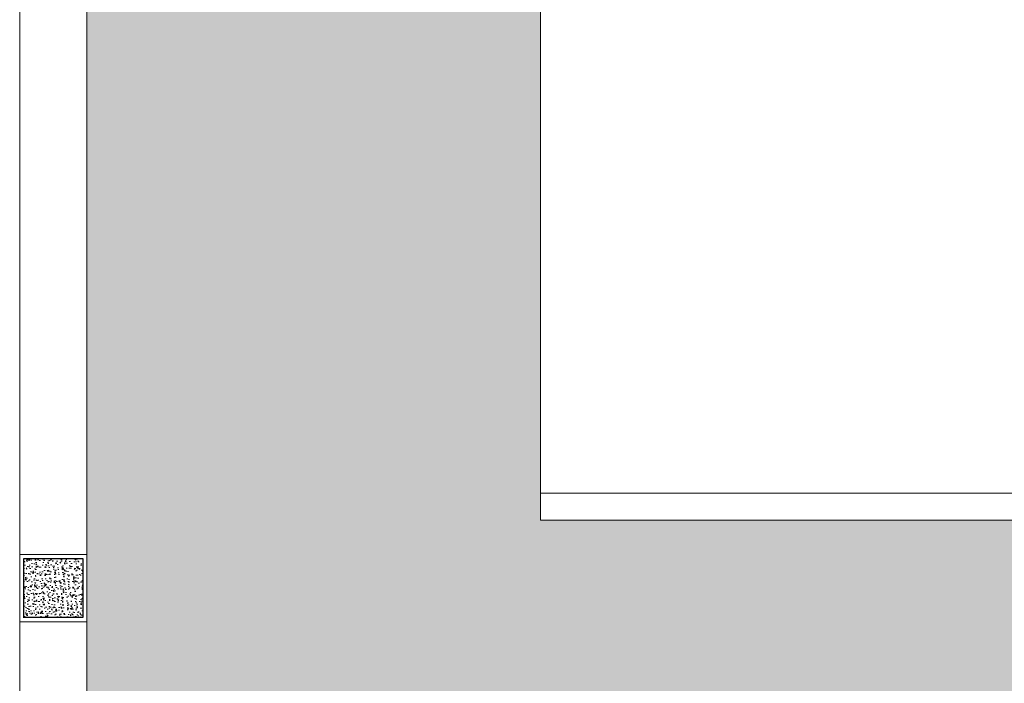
# Model space of a CAD drawing. Header units: millimetres. Extents: x -1567 to 968, y -503 to 481.
# Tile 69 of 145: x -498.28 to -494.62, y -138.38 to -135.91. Entities that reach past the tile are written whole.
import ezdxf

# ---------------------------------------------------------------- set-up
doc = ezdxf.new("R2010")
doc.units = ezdxf.units.MM
doc.linetypes.add('HIDDEN', pattern=[0.375, 0.25, -0.125])
doc.layers.get('0').update_dxf_attribs({"lineweight": 0})
doc.layers.add('.', color=7, linetype='Continuous', lineweight=0)
doc.layers.add('0_COLUMNA ACHURADO', color=1, linetype='Continuous', lineweight=30)
doc.layers.add('Hatch Jardin', color=64, linetype='Continuous', lineweight=0, true_color=0x729900)

# ---------------------------------------------------------------- blocks, each defined once
blk = doc.blocks.new('GAR')
at = {"lineweight": 0, "transparency": 33554623}
h = blk.add_hatch(dxfattribs=at)
h.set_pattern_fill('AR-CONC', color=1, scale=0.00019, angle=90)
h.paths.add_polyline_path([(19.6082, 126.7166), (19.6082, 126.4966), (19.8282, 126.4966), (19.8282, 126.7166)])
at = {"layer": '0_COLUMNA ACHURADO', "lineweight": 5}
blk.add_lwpolyline([(19.5932, 126.7316), (19.8432, 126.7316), (19.8432, 126.4816), (19.5932, 126.4816)], close=True, dxfattribs=at)
at = {"layer": '0_COLUMNA ACHURADO'}
blk.add_lwpolyline([(19.6082, 126.7166), (19.8282, 126.7166), (19.8282, 126.4966), (19.6082, 126.4966)], close=True, dxfattribs=at)

msp = doc.modelspace()

# ---------------------------------------------------------------- hatches: boundary and pattern name
at = {"layer": '.', "true_color": 0x636466, "transparency": 33554559}
h = msp.add_hatch(dxfattribs=at)
h.set_pattern_fill('AR-SAND', color=251, scale=0.0087, angle=-90)
h.set_pattern_definition([(307.5, (-347735.56814, -9281814.34033), (0.425789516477, 0.013920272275), [0, -0.3358896, 0, -0.375666, 0, -0.3590925]), (277.5, (-347735.56814, -9281814.3403), (0.623637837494, -0.39108525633), [0, -0.1812036, 0, -0.3027426, 0, -0.1160145]), (237.5, (-347735.56814, -9281814.06852), (0.00125035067, -0.68816336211), [0, -0.11049, 0, -0.397764, 0, -0.519303]), (227.5, (-347735.56814, -9281814.0685), (0.193948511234, -0.66429411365), [0, -0.055245, 0, -0.2607564, 0, -0.298323])])
edge = h.paths.add_edge_path()
edge.add_line((-476.8974, -122.2911), (-479.0335, -122.2911))
edge.add_line((-479.0335, -122.2911), (-479.3995, -121.925))
edge.add_line((-479.3995, -121.925), (-479.3996, -109.4434))
edge.add_line((-479.3996, -109.4434), (-479.3996, -109.4434))
edge.add_line((-479.3996, -109.4434), (-479.3996, -96.3715))
edge.add_line((-479.3996, -96.3715), (-484.6608, -96.3715))
edge.add_line((-484.6608, -96.3715), (-485.0123, -96.02))
edge.add_line((-485.0123, -96.02), (-485.0123, -84.7861))
edge.add_line((-485.0123, -84.7861), (-485.0123, -55.2911))
edge.add_line((-485.0123, -55.2911), (-477.6986, -55.2911))
edge.add_line((-477.6986, -55.2911), (-477.6986, -47.3967))
edge.add_line((-477.6986, -47.3967), (-489.8318, -47.3967))
edge.add_line((-489.8318, -47.3967), (-489.8319, -95.6161))
edge.add_line((-489.8319, -95.6161), (-493.834, -95.6161))
edge.add_line((-493.834, -95.6161), (-493.834, -100.0661))
edge.add_line((-493.834, -100.0661), (-498.034, -100.0661))
edge.add_line((-498.034, -100.0661), (-498.034, -105.4357))
edge.add_line((-498.034, -105.4357), (-488.3063, -105.4357))
edge.add_arc((-488.3063, -107.9356), 2.5, 0.0346, 90, ccw=False)
edge.add_line((-485.8063, -107.9341), (-485.8063, -122.8732))
edge.add_line((-485.8063, -122.8732), (-485.8063, -124.6749))
edge.add_arc((-486.8054, -124.6742), 0.999, 269.9462, 359.9576, ccw=False)
edge.add_line((-486.8063, -125.6732), (-494.5477, -125.6735))
edge.add_line((-494.5477, -125.6735), (-494.5477, -137.6735))
edge.add_line((-494.5477, -137.6735), (-486.8063, -137.6735))
edge.add_arc((-486.8058, -138.6729), 0.9995, -0.0301, 90.0302, ccw=False)
edge.add_line((-485.8063, -138.6735), (-485.8063, -141.151))
edge.add_line((-485.8063, -141.151), (-479.1463, -141.151))
edge.add_line((-479.1463, -141.151), (-479.1136, -136.4681))
edge.add_arc((-478.1163, -136.5411), 1, 90, 175.8155, ccw=False)
edge.add_line((-478.1163, -135.5411), (-476.8976, -135.5411))
edge.add_line((-476.8976, -135.5411), (-476.8974, -122.2911))
at = {"layer": 'Hatch Jardin', "lineweight": 0, "true_color": 0x136734, "transparency": 33554597}
h = msp.add_hatch(dxfattribs=at)
h.set_pattern_fill('AR-SAND', color=116, scale=0.0056, angle=304.2117, style=0)
h.set_pattern_definition([(341.711704, (-6.04387, -168.2), (0.22160979, 0.16150705), [0, -0.2162048, 0, -0.241808, 0, -0.23114]), (311.711704, (-6.04387, -168.2), (0.47349977, 0.01752589), [0, -0.1166368, 0, -0.1948688, 0, -0.074676]), (271.711704, (-6.14224, -168.05532), (0.24971845, -0.3658567), [0, -0.07112, 0, -0.256032, 0, -0.334264]), (261.7117, (-6.14224, -168.0553), (0.34365313, -0.2834118), [0, -0.03556, 0, -0.1678432, 0, -0.192024])])
edge = h.paths.add_edge_path()
edge.add_line((-485.9063, -141.151), (-498.034, -141.151))
edge.add_line((-498.034, -141.151), (-498.0339, -137.6735))
edge.add_line((-498.0339, -137.6735), (-498.034, -105.5357))
edge.add_line((-498.034, -105.5357), (-488.3063, -105.5357))
edge.add_arc((-488.3066, -107.9363), 2.4006, -1.012, 89.9937, ccw=False)
edge.add_line((-485.9063, -107.9787), (-485.9063, -108.4478))
edge.add_line((-485.9063, -108.4478), (-492.2617, -108.4191))
edge.add_line((-492.2617, -108.4191), (-492.2617, -123.1918))
edge.add_line((-492.2617, -123.1918), (-491.9102, -123.5432))
edge.add_line((-491.9102, -123.5432), (-487.6063, -123.5432))
edge.add_line((-487.6063, -123.5432), (-487.6063, -122.8749))
edge.add_line((-487.6063, -122.8749), (-487.6063, -123.8732))
edge.add_line((-487.6063, -123.8732), (-496.3477, -123.8732))
edge.add_line((-496.3477, -123.8732), (-496.3477, -137.7735))
edge.add_line((-496.3477, -137.7735), (-486.8063, -137.7735))
edge.add_arc((-486.8058, -138.6729), 0.8995, 0.0338, 90.0336, ccw=False)
edge.add_line((-485.9063, -138.6724), (-485.9063, -141.151))

# ---------------------------------------------------------------- linework, layer by layer
at = {"color": 252, "true_color": 0x939598}
for p, q in [((-496.3477, -123.8732), (-496.3477, -137.7735)), ((-496.3477, -137.6735), (-486.8063, -137.6735)), ((-496.3477, -137.7735), (-486.8063, -137.7735))]:
    msp.add_line(p, q, dxfattribs=at)
msp.add_lwpolyline([(-498.034, -55.008), (-498.034, -141.151), (-498.284, -141.151), (-498.284, -55.2911)], close=True)
at = {"color": 2, "linetype": 'HIDDEN', "lineweight": 5}
msp.add_lwpolyline([(-423.7368, -55.2911), (-498.284, -55.2911), (-498.284, -149.1911), (-423.7368, -149.1911)], close=True, dxfattribs=at)

# ---------------------------------------------------------------- block references
msp.add_blockref('GAR', (-517.8772, -264.6326))

doc.saveas('drawing.dxf')
